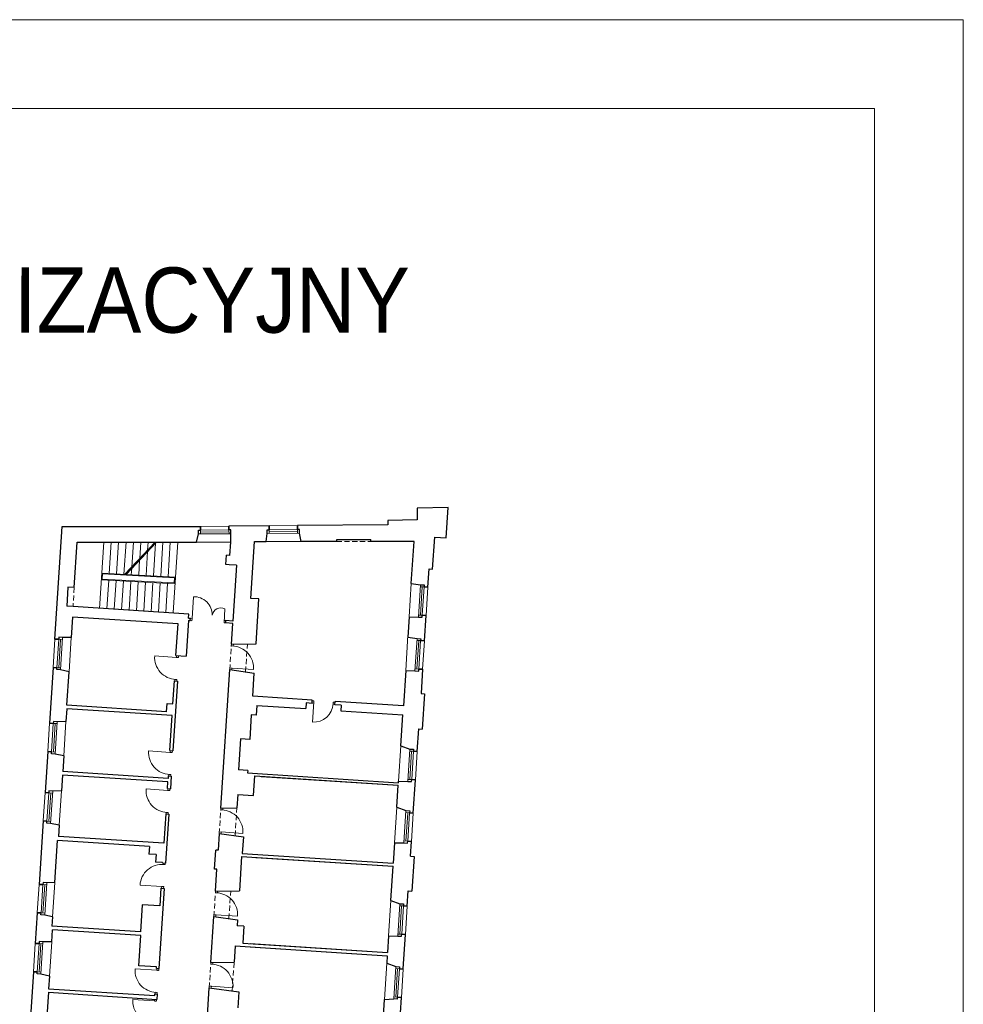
# Model space of a CAD drawing. Header units: centimetres. Extents: x 690840 to 714026, y 27673 to 40762.
# Tile 49 of 162: x 695467 to 695653, y 40568 to 40762. Entities that reach past the tile are written whole.
import ezdxf

# ---------------------------------------------------------------- set-up
doc = ezdxf.new("R2010")
doc.units = ezdxf.units.CM
doc.linetypes.add('DASHED', pattern=[19.05, 12.7, -6.35])
for name, color, linetype, lineweight in [('Drzwi i okna', 51, 'Continuous', 9), ('Opis', 102, 'Continuous', 9), ('Przekrojowa', 253, 'Continuous', 25), ('Ramka', 255, 'Continuous', 9), ('Widokowa', 140, 'Continuous', 9)]:
    doc.layers.add(name, color=color, linetype=linetype, lineweight=lineweight)
doc.layers.add('Obrys powierzchni', color=50, linetype='Continuous', lineweight=9, plot=False)
doc.styles.add('ARIELCE', font='arial.ttf', dxfattribs={"width": 0.9})

# ---------------------------------------------------------------- blocks, each defined once
blk = doc.blocks.new('zw$2918')
at = {"layer": 'Drzwi i okna', "color": 0}
for p, q in [((3569.7, -430.1), (3574.6, -344.7)), ((3695.7, -447.3), (3698.8, -392.9)), ((3569.1, -439.1), (3562.6, -438.7)), ((3569.7, -430.1), (3563.1, -429.7)), ((3569.7, -430.1), (3569.1, -439.1)), ((3696.2, -438.3), (3695.7, -447.3)), ((3695.7, -447.3), (3702.3, -447.7)), ((3696.2, -438.3), (3702.8, -438.7)), ((3723.9, -538.3), (3724.4, -531.7)), ((3732.9, -538.9), (3723.9, -538.3)), ((3731.9, -538.8), (3732.4, -531.6)), ((3731.9, -538.8), (3731.9, -538.8)), ((3507.5, -583.5), (3422.1, -578)), ((3507.9, -576.5), (3507.5, -583.5)), ((3515.4, -584), (3515.9, -576.8)), ((3506.5, -583.4), (3515.4, -584)), ((3718.3, -625), (3717.9, -631.5)), ((3727.3, -625.6), (3718.3, -625)), ((3725.9, -632.7), (3726.3, -625.6)), ((3726.3, -625.6), (3811.7, -631)), ((3500.9, -670.1), (3509.9, -670.7)), ((3501.9, -670.2), (3501.5, -676.2)), ((3509.9, -670.7), (3509.5, -676.4)), ((4042.2, -762.9), (4048.6, -763.3)), ((4049.1, -755.3), (4042.6, -754.9)), ((4048.9, -758.8), (4044, -838.7)), ((4048.6, -764.3), (4049.1, -755.3)), ((4125.3, -769), (4125.9, -760)), ((4125.4, -768), (4132, -768.4)), ((4125.9, -760), (4132.5, -760.4)), ((3483.3, -957.6), (3398, -952.1)), ((3482.3, -957.6), (3491.3, -958.1)), ((3483.8, -950.6), (3483.3, -957.6)), ((3491.3, -958.1), (3491.8, -950.9)), ((3476.7, -1044.3), (3485.7, -1044.9)), ((3477.7, -1044.3), (3477.3, -1050.3)), ((3485.7, -1044.9), (3485.3, -1050.6)), ((3473.5, -1107.4), (3388.1, -1101.9)), ((3472.5, -1107.3), (3481.4, -1107.9)), ((3473.9, -1100.4), (3473.5, -1107.4)), ((3481.4, -1107.9), (3481.9, -1100.7)), ((3466.9, -1194), (3475.9, -1194.6)), ((3467.9, -1194.1), (3467.5, -1200.1)), ((3475.9, -1194.6), (3475.5, -1200.3)), ((3682.3, -1184), (3682.7, -1177.4)), ((3691.2, -1184.6), (3682.3, -1184)), ((3690.2, -1184.5), (3690.7, -1177.3)), ((3690.2, -1184.5), (3690.2, -1184.5)), ((3676.7, -1270.7), (3676.3, -1277.2)), ((3685.7, -1271.3), (3676.7, -1270.7)), ((3684.2, -1278.3), (3684.7, -1271.2)), ((3684.7, -1271.2), (3770, -1276.7)), ((3455.2, -1398.8), (3455.6, -1392.8)), ((3463.2, -1399.3), (3463.6, -1393.3)), ((3454.2, -1398.8), (3463.2, -1399.3)), ((3449.9, -1485.6), (3364.5, -1480.3)), ((3448.9, -1485.5), (3457.8, -1486.1)), ((3449.4, -1492.6), (3449.9, -1485.6)), ((3457.8, -1486.1), (3457.4, -1493.1)), ((3661.2, -1510.3), (3661.7, -1503.7)), ((3670.2, -1510.9), (3661.2, -1510.3)), ((3669.2, -1510.8), (3669.6, -1504.2)), ((3669.2, -1510.8), (3669.2, -1510.8)), ((3669.6, -1504.2), (3669.6, -1504.2)), ((3655.6, -1597), (3655.2, -1603.5)), ((3664.6, -1597.6), (3655.6, -1597)), ((3663.2, -1604), (3663.6, -1597.5)), ((3663.6, -1597.5), (3748.9, -1603)), ((3430.1, -1816), (3344.8, -1810.6)), ((3429.1, -1816), (3438.1, -1816.6)), ((3430.5, -1809), (3430.1, -1816)), ((3438.1, -1816.6), (3438.5, -1809.5)), ((3642.9, -1791.7), (3643.5, -1785.1)), ((3651.9, -1792.3), (3642.9, -1791.7)), ((3650.9, -1792.2), (3651.4, -1785)), ((3650.9, -1792.2), (3650.9, -1792.2)), ((3651.3, -1785.6), (3651.3, -1785.6)), ((3637.4, -1878.4), (3637, -1884.9)), ((3646.4, -1879), (3637.4, -1878.4)), ((3644.9, -1886), (3645.4, -1879)), ((3645.4, -1879), (3730.7, -1884.4)), ((3421.3, -1936.7), (3336, -1931.2)), ((3420.3, -1936.7), (3429.3, -1937.3)), ((3421.8, -1929.7), (3421.3, -1936.7)), ((3423.5, -1902.7), (3432.5, -1903.3)), ((3424.5, -1902.8), (3424.1, -1908.8)), ((3429.3, -1937.3), (3429.7, -1930.2)), ((3432.5, -1903.3), (3432.1, -1909.3))]:
    blk.add_line(p, q, dxfattribs=at)
at = {"layer": 'Drzwi i okna', "color": 0, "ltscale": 1.6}
for centre, radius, start, end in [((3576.9, -416.8), 72.1, 359.2141, 91.852), ((3682.4, -422.3), 33.7, 60.7354, 172.2871), ((3725.1, -625.3), 86.7, 356.2036, 87.8142), ((3508.7, -583.7), 86.7, 176.193, 267.8036), ((3484.5, -957.9), 86.7, 176.193, 267.8036), ((3474.7, -1107.6), 86.7, 176.193, 267.8036), ((3683.4, -1271), 86.7, 356.2036, 87.8142), ((3451.1, -1485.5), 86.7, 84.979, 176.5896), ((3662.4, -1597.3), 86.7, 356.2036, 87.8142), ((3431.3, -1816.3), 86.7, 176.193, 267.8036), ((3644.1, -1878.7), 86.7, 356.2036, 87.8142), ((3422.5, -1937), 86.7, 176.193, 267.8036)]:
    blk.add_arc(centre, radius, start, end, dxfattribs=at)
at = {"layer": 'Drzwi i okna', "color": 0}
for centre, radius, start, end in [((3505.8, -661.7), 78.2, 84.6681, 87.9667), ((4047.9, -761), 77.8, 267.1102, 356.4843), ((4126.8, -764.7), 78.2, 174.843, 178.1416), ((3481.7, -1035.8), 78.2, 84.6681, 87.9667), ((3471.9, -1185.6), 78.2, 84.6681, 87.9667), ((3458.1, -1407.8), 78.2, 264.816, 268.1145), ((3428.5, -1894.2), 78.2, 84.6681, 87.9667), ((3419.7, -2014.9), 78.2, 84.6681, 87.9667)]:
    blk.add_arc(centre, radius, start, end, dxfattribs=at)
at = {"layer": 'Przekrojowa', "color": 0, "ltscale": 1.6}
for p, q in [((4577.8, 6.7), (4456.8, 3.7)), ((4456.8, 3.7), (4456.8, -41.3)), ((4570.1, -113.3), (4577.8, 6.7)), ((3029.2, -511.4), (3057.8, -68.3)), ((3057.8, -68.3), (3602.8, -67.7)), ((3872.8, -65.6), (3714.8, -66.8)), ((4340.8, -62.1), (3984.8, -64.7)), ((4456.8, -41.3), (4340.8, -44.1)), ((4340.8, -44.1), (4340.8, -62.1)), ((3587.4, -129.3), (3595.3, -97.5)), ((3861.6, -127.2), (3865.2, -95.4)), ((3999.3, -127.1), (3993.3, -94.3)), ((4517.1, -236.2), (4525.2, -110.4)), ((4525.2, -110.4), (4570.1, -113.3)), ((3105.4, -308.9), (3116.9, -130)), ((3116.9, -130), (3587.4, -129.3)), ((3718.4, -181.8), (3721.8, -129.5)), ((3801.1, -351.3), (3815.6, -127.2)), ((3815.6, -127.2), (3861.6, -127.2)), ((4139.3, -127), (3999.3, -127.1)), ((4139.3, -118.9), (4274.3, -118.8)), ((4139.3, -127), (4139.3, -118.9)), ((4274.3, -126.9), (4274.3, -118.8)), ((4443.9, -126.8), (4274.3, -126.9)), ((4433.2, -292.7), (4443.9, -126.8)), ((3703, -217.9), (3705.4, -181)), ((3718.4, -181.8), (3705.4, -181)), ((3716, -218.7), (3703, -217.9)), ((3744.4, -220.6), (3716, -218.7)), ((3744.4, -220.6), (3741.8, -260.9)), ((3741.8, -260.9), (3730.3, -440.5)), ((4498.5, -307.1), (4503.1, -235.3)), ((4503.1, -235.3), (4517.1, -236.2)), ((3080.4, -307.2), (3075.6, -382.1)), ((3105.4, -308.9), (3080.4, -307.2)), ((4433.2, -292.7), (4469.3, -297.5)), ((3100.5, -383.7), (3075.6, -382.1)), ((3556.6, -413.2), (3100.5, -383.7)), ((3833.1, -353.4), (3801.1, -351.3)), ((3821.6, -530.6), (3833.1, -353.4)), ((3099, -424.8), (3093.8, -504.8)), ((3514.1, -451.6), (3099, -424.8)), ((3555.6, -429.2), (3556.6, -413.2)), ((4424.8, -424.2), (4419.6, -504.3)), ((4424.8, -424), (4461.1, -424.7)), ((4484.8, -518.7), (4491.3, -418.9)), ((3506, -576.3), (3514.1, -451.6)), ((3555, -438.2), (3546, -578.9)), ((3555, -438.2), (3562.6, -438.7)), ((3555.6, -429.2), (3563.1, -429.7)), ((3562.6, -438.7), (3563.1, -429.7)), ((3702.3, -447.7), (3702.8, -438.7)), ((3729.7, -449.5), (3702.3, -447.7)), ((3730.3, -440.5), (3702.8, -438.7)), ((3724.4, -531.7), (3729.7, -449.5)), ((3093.8, -504.8), (3059.4, -505.5)), ((3724.4, -531.7), (3821.6, -530.6)), ((4419.6, -504.3), (4455.6, -509)), ((3506, -576.3), (3546, -578.9)), ((3022, -623.1), (3007.9, -842.7)), ((3085.1, -640), (3051.2, -632.8)), ((3076.5, -772.1), (3085.1, -640)), ((3682.7, -1177.4), (3717.9, -631.5)), ((3717.9, -631.5), (3814.2, -645.2)), ((3808.4, -736.6), (3814.2, -645.2)), ((4411.1, -635.7), (4402.1, -774.6)), ((4411.1, -635.5), (4447.4, -636.3)), ((4477.6, -630.5), (4471.4, -726.3)), ((3493.7, -766.9), (3499.6, -676.1)), ((3511.6, -676.9), (3493.9, -951.3)), ((3499.6, -676.1), (3511.6, -676.9)), ((4042.9, -751.6), (3808.4, -736.6)), ((4471.4, -726.3), (4485.4, -727.2)), ((4485.4, -727.2), (4476.4, -866.3)), ((3468.7, -797.4), (3076.5, -772.1)), ((3468.7, -797.4), (3470.8, -765.5)), ((3470.8, -765.5), (3493.7, -766.9)), ((3824.1, -772.7), (3821.6, -810.6)), ((3824.1, -772.7), (4017.7, -785.1)), ((4019.1, -763.1), (4017.7, -785.1)), ((4042, -764.6), (4019.1, -763.1)), ((4042, -764.6), (4042.9, -751.6)), ((4131.9, -770.3), (4132.7, -757.4)), ((4156.8, -771.9), (4131.9, -770.3)), ((4156.8, -771.9), (4131.9, -770.3)), ((4402.1, -774.6), (4132.7, -757.4)), ((4156.8, -771.9), (4155.4, -793.9)), ((3075.6, -786), (3072.4, -836.1)), ((3490.8, -812.8), (3075.6, -786)), ((3481.9, -950.6), (3490.8, -812.8)), ((3802.7, -809.4), (3796.4, -907.2)), ((3821.6, -810.6), (3802.7, -809.4)), ((4155.4, -793.9), (4399.9, -809.5)), ((4392, -931.6), (4399.9, -809.5)), ((3072.4, -836.1), (3038.1, -836.8)), ((4456.7, -954.2), (4462.5, -865.4)), ((4462.5, -865.4), (4476.4, -866.3)), ((3760.4, -904.9), (3752.6, -1026.6)), ((3796.4, -907.2), (3760.4, -904.9)), ((3000.7, -954.5), (2990.2, -1116.1)), ((3063.7, -971.3), (3029.9, -964.1)), ((3481.9, -950.6), (3493.9, -951.3)), ((4392, -931.6), (4427.5, -944.6)), ((3063.7, -971.3), (3059.7, -1033.5)), ((3474.8, -1060.3), (3059.7, -1033.5)), ((3788.5, -1028.9), (3752.6, -1026.6)), ((3788.5, -1028.9), (3787.9, -1038.9)), ((3787.9, -1038.9), (4382.6, -1077)), ((3058.8, -1047.5), (3054.8, -1109.5)), ((3473.9, -1074.3), (3058.8, -1047.5)), ((3472.2, -1100.2), (3473.9, -1074.3)), ((3475.5, -1050.3), (3474.8, -1060.3)), ((3475.5, -1050.3), (3487.4, -1051.1)), ((3487.4, -1051.1), (3484.2, -1101)), ((3811.2, -1127.4), (3816.2, -1050.6)), ((3816.2, -1050.6), (4382, -1087.1)), ((3816.2, -1050.6), (4382, -1087.1)), ((3841.1, -1052.2), (4382, -1087.1)), ((3841.1, -1052.2), (4382, -1087.1)), ((4382.6, -1077), (4383, -1071.3)), ((4383, -1071.1), (4419.3, -1071.8)), ((4441.1, -1196.7), (4449.5, -1066)), ((3054.8, -1109.5), (3020.4, -1110.3)), ((3472.2, -1100.2), (3484.2, -1101)), ((3749.3, -1123.4), (3745.9, -1176.6)), ((3749.3, -1123.4), (3811.2, -1127.4)), ((4376.4, -1174.1), (4382, -1087.1)), ((3465.8, -1200), (3458.3, -1315.8)), ((3477.8, -1200.8), (3465.4, -1393.4)), ((3465.8, -1200), (3477.8, -1200.8)), ((3682.7, -1177.4), (3745.9, -1176.6)), ((4376.4, -1174.1), (4411.9, -1187.1)), ((2983, -1227.9), (2966.9, -1477.4)), ((3046.1, -1244.7), (3012.2, -1237.6)), ((3046.1, -1244.7), (3043.2, -1289)), ((3676.3, -1277.2), (3672, -1343)), ((3676.3, -1277.2), (3771.6, -1290.7)), ((3028.5, -1470.8), (3039.3, -1304.8)), ((3401.4, -1328.2), (3039.3, -1304.8)), ((3458.3, -1315.8), (3043.2, -1289)), ((3771.6, -1290.7), (3767.4, -1356)), ((4367.4, -1313.8), (4362.2, -1394.4)), ((4367.4, -1313.6), (4403.7, -1314.3)), ((4430.1, -1366.4), (4433.9, -1308.5)), ((3401.4, -1328.2), (3399.5, -1358.1)), ((3658.2, -1417.3), (3663, -1342.5)), ((3672, -1343), (3663, -1342.5)), ((3767.4, -1356), (4362.2, -1394.4)), ((3427.4, -1359.9), (3399.5, -1358.1)), ((3427.4, -1359.9), (3425.5, -1389.8)), ((3453.4, -1391.6), (3425.5, -1389.8)), ((3453.4, -1392.6), (3453.4, -1391.6)), ((3453.4, -1392.6), (3465.4, -1393.4)), ((3764.6, -1367.5), (3755.9, -1502.6)), ((3764.6, -1367.5), (4361.4, -1406)), ((3820.5, -1371.1), (4361.4, -1406)), ((4430.1, -1366.4), (4444.1, -1367.3)), ((4444.1, -1367.3), (4435.3, -1504.5)), ((3667.2, -1417.9), (3658.2, -1417.3)), ((3661.7, -1503.7), (3667.2, -1417.9)), ((4352.7, -1540.8), (4361.4, -1406)), ((3028.5, -1470.8), (2997.1, -1471.5)), ((3458.9, -1493.2), (3438.5, -1809.5)), ((3446.9, -1492.4), (3442.4, -1562.3)), ((3446.9, -1492.4), (3458.9, -1493.2)), ((3661.7, -1503.7), (3755.9, -1502.6)), ((4417.4, -1563.4), (4421.3, -1503.6)), ((4421.3, -1503.6), (4435.3, -1504.5)), ((4352.7, -1540.8), (4388.2, -1553.8)), ((2959.7, -1589.1), (2951.9, -1709.9)), ((3372.6, -1557.8), (3365.7, -1664.6)), ((3442.4, -1562.3), (3372.6, -1557.8)), ((3019.8, -1605.3), (2988.9, -1598.8)), ((3019.8, -1605.3), (3017.4, -1642.1)), ((3643.5, -1785.1), (3655.2, -1603.5)), ((3655.2, -1603.5), (3748.6, -1616.7)), ((3748.6, -1616.7), (3747, -1640.5)), ((3016.5, -1703.3), (3019.5, -1656.2)), ((3365.7, -1664.6), (3017.4, -1642.1)), ((3367.8, -1678.7), (3019.5, -1656.2)), ((3774, -1642.2), (3747, -1640.5)), ((3774, -1642.2), (3769.7, -1708.5)), ((3016.5, -1703.3), (2982.1, -1704)), ((3360.1, -1798.2), (3367.8, -1678.7)), ((4343.7, -1680.4), (4339.5, -1745.3)), ((4343.7, -1680.3), (4380, -1681)), ((4401.5, -1809.9), (4410.2, -1675.2)), ((3738.9, -1720.1), (3734.8, -1784)), ((3738.9, -1720.1), (4338.6, -1758.9)), ((3769.7, -1708.5), (4339.5, -1745.3)), ((3769.7, -1708.5), (4339.5, -1745.3)), ((3797.8, -1723.9), (4338.6, -1758.9)), ((3798.6, -1710.4), (4339.5, -1745.3)), ((3798.6, -1710.4), (4339.5, -1745.3)), ((4338.6, -1758.9), (4336.8, -1788.2)), ((2944.7, -1821.6), (2925.6, -2118)), ((3429.9, -1802.7), (3360.1, -1798.2)), ((3429.5, -1809), (3429.9, -1802.7)), ((3429.5, -1809), (3438.5, -1809.5)), ((3643.4, -1785.1), (3734.8, -1784)), ((4336.8, -1788.2), (4372.3, -1801.2)), ((3007.7, -1838.5), (2973.9, -1831.3)), ((3007.7, -1838.5), (3004.5, -1888.8)), ((3004.5, -1888.8), (3422.6, -1915.7)), ((3623, -2102.5), (3637, -1884.9)), ((3637, -1884.9), (3753.3, -1901.4)), ((3003.6, -1902.7), (2997.4, -1998.2)), ((3003.6, -1902.7), (3430.7, -1930.3)), ((3422.6, -1915.7), (3423.1, -1908.8)), ((3423.1, -1908.8), (3432.1, -1909.3)), ((3432.1, -1909.3), (3430.7, -1930.3)), ((3753.3, -1901.4), (3749.2, -1964.3)), ((4320.4, -2041.7), (4327.5, -1931.1)), ((4327.5, -1931.1), (4364.1, -1928.5)), ((4378.8, -1929.5), (4364.1, -1928.5)), ((4390.3, -1983.6), (4394.2, -1922.7))]:
    blk.add_line(p, q, dxfattribs=at)
at = {"layer": 'Przekrojowa', "color": 0}
for p, q in [((3603, -82.6), (3602.8, -67.7)), ((3602.8, -67.7), (3603, -82.6)), ((3714.9, -81.8), (3714.8, -66.8)), ((3714.8, -66.8), (3714.9, -81.8)), ((3872.9, -80.6), (3872.8, -65.6)), ((3872.8, -65.6), (3872.9, -80.6)), ((3984.9, -79.7), (3984.8, -64.7)), ((3984.8, -64.7), (3984.9, -79.7)), ((3595.2, -82.7), (3603, -82.6)), ((3595.3, -97.5), (3595.2, -82.7)), ((3722.7, -81.7), (3714.9, -81.8)), ((3721.8, -129.6), (3722.7, -81.7)), ((3865.2, -95.4), (3865.1, -80.6)), ((3865.1, -80.6), (3872.9, -80.6)), ((3992.7, -79.7), (3984.9, -79.7)), ((3992.8, -94.5), (3992.7, -79.7)), ((4469.3, -297.5), (4484.1, -298.4)), ((4484.1, -298.4), (4483.6, -306.2)), ((4483.6, -306.2), (4498.5, -307.1)), ((4498.5, -307.1), (4483.6, -306.2)), ((4461.1, -424.7), (4475.8, -425.7)), ((4475.8, -425.7), (4476.3, -417.9)), ((4476.3, -417.9), (4491.3, -418.9)), ((4491.3, -418.9), (4476.3, -417.9)), ((3044.2, -512.3), (3029.2, -511.4)), ((3029.2, -511.4), (3044.2, -512.3)), ((3044.7, -504.6), (3044.2, -512.3)), ((3059.4, -505.5), (3044.7, -504.6)), ((4455.6, -509), (4470.4, -510)), ((4470.4, -510), (4469.9, -517.7)), ((4469.9, -517.7), (4484.8, -518.7)), ((4484.8, -518.7), (4469.9, -517.7)), ((3037, -624.1), (3022, -623.1)), ((3022, -623.1), (3037, -624.1)), ((3036.5, -631.9), (3037, -624.1)), ((3051.2, -632.8), (3036.5, -631.9)), ((4447.4, -636.3), (4462.2, -637.3)), ((4462.2, -637.3), (4462.7, -629.5)), ((4462.7, -629.5), (4477.6, -630.5)), ((4477.6, -630.5), (4462.7, -629.5)), ((3022.8, -843.6), (3007.9, -842.7)), ((3007.9, -842.7), (3022.8, -843.6)), ((3023.3, -835.9), (3022.8, -843.6)), ((3038.1, -836.8), (3023.3, -835.9)), ((3015.6, -955.4), (3000.7, -954.5)), ((3000.7, -954.5), (3015.6, -955.4)), ((3015.1, -963.2), (3015.6, -955.4)), ((3029.9, -964.1), (3015.1, -963.2)), ((4427.5, -944.6), (4442.3, -945.5)), ((4442.3, -945.5), (4441.8, -953.3)), ((4441.8, -953.3), (4456.7, -954.2)), ((4456.7, -954.2), (4441.8, -953.3)), ((4419.3, -1071.8), (4434.1, -1072.8)), ((4434.1, -1072.8), (4434.6, -1065)), ((4434.6, -1065), (4449.5, -1066)), ((4449.5, -1066), (4434.6, -1065)), ((3005.2, -1117.1), (2990.2, -1116.1)), ((2990.2, -1116.1), (3005.2, -1117.1)), ((3005.7, -1109.3), (3005.2, -1117.1)), ((3020.4, -1110.3), (3005.7, -1109.3)), ((4411.9, -1187.1), (4426.7, -1188)), ((4426.7, -1188), (4426.2, -1195.8)), ((4426.2, -1195.8), (4441.1, -1196.7)), ((4441.1, -1196.7), (4426.2, -1195.8)), ((2997.9, -1228.8), (2983, -1227.9)), ((2983, -1227.9), (2997.9, -1228.8)), ((2997.4, -1236.6), (2997.9, -1228.8)), ((3012.2, -1237.6), (2997.4, -1236.6)), ((4403.7, -1314.3), (4418.4, -1315.3)), ((4418.4, -1315.3), (4418.9, -1307.5)), ((4418.9, -1307.5), (4433.9, -1308.5)), ((4433.9, -1308.5), (4418.9, -1307.5)), ((2982.3, -1470.6), (2981.8, -1478.3)), ((2997.1, -1471.5), (2982.3, -1470.6)), ((2981.8, -1478.3), (2966.9, -1477.4)), ((2966.9, -1477.4), (2981.8, -1478.3)), ((2974.6, -1590.1), (2959.7, -1589.1)), ((2959.7, -1589.1), (2974.6, -1590.1)), ((4388.2, -1553.8), (4403, -1554.7)), ((4403, -1554.7), (4402.5, -1562.5)), ((4402.5, -1562.5), (4417.4, -1563.4)), ((4417.4, -1563.4), (4402.5, -1562.5)), ((2974.1, -1597.8), (2974.6, -1590.1)), ((2988.9, -1598.8), (2974.1, -1597.8)), ((2967.3, -1703.1), (2966.8, -1710.8)), ((2982.1, -1704), (2967.3, -1703.1)), ((4380, -1681), (4394.8, -1682)), ((4394.8, -1682), (4395.3, -1674.2)), ((4395.3, -1674.2), (4410.2, -1675.2)), ((4410.2, -1675.2), (4395.3, -1674.2)), ((2966.8, -1710.8), (2951.9, -1709.9)), ((2951.9, -1709.9), (2966.8, -1710.8)), ((2959.6, -1822.6), (2944.7, -1821.6)), ((2944.7, -1821.6), (2959.6, -1822.6)), ((4372.3, -1801.2), (4387, -1802.2)), ((4387, -1802.2), (4386.5, -1810)), ((4386.5, -1810), (4401.5, -1810.9)), ((4401.5, -1810.9), (4386.5, -1810)), ((2959.1, -1830.4), (2959.6, -1822.6)), ((2973.9, -1831.3), (2959.1, -1830.4)), ((4378.8, -1929.5), (4379.3, -1921.7)), ((4379.3, -1921.7), (4394.2, -1922.7)), ((4394.2, -1922.7), (4379.3, -1921.7))]:
    blk.add_line(p, q, dxfattribs=at)
at = {"layer": 'Widokowa', "color": 0, "ltscale": 1.6}
for p, q in [((3602.8, -67.7), (3714.8, -66.8)), ((3872.8, -65.6), (3984.8, -64.7)), ((3205.3, -390.5), (3222.1, -129.8)), ((3243.2, -253), (3251.2, -129.8)), ((3272.2, -254.6), (3280.2, -129.7)), ((3301.2, -256.2), (3309.3, -129.7)), ((3305.2, -256.4), (3424.3, -129.5)), ((3309.4, -256.6), (3428.7, -129.5)), ((3332, -227.8), (3338.4, -129.7)), ((3363.2, -194.6), (3367.4, -129.6)), ((3394.5, -161.3), (3396.5, -129.6)), ((3417, -262.6), (3425.3, -133.1)), ((3445.9, -264.2), (3454.6, -129.5)), ((3474.9, -265.8), (3483.7, -129.5)), ((3494.8, -407.3), (3512.8, -129.4)), ((3587.4, -129.3), (3721.9, -129.2)), ((3861.6, -127.2), (3999.3, -127.1)), ((3861.6, -127.2), (3999.3, -127.1)), ((3388, -261), (3394.1, -166.3)), ((3359.1, -259.4), (3362.9, -199.6)), ((3214.3, -251.4), (3503.9, -267.4)), ((3215.8, -274.9), (3217.1, -254.5)), ((3217.1, -254.5), (3500.7, -270.2)), ((3330.1, -257.8), (3331.7, -232.8)), ((3499.3, -290.6), (3500.7, -270.2)), ((3212.6, -277.7), (3502.1, -293.8)), ((3215.8, -274.9), (3499.3, -290.6)), ((3234.2, -392.4), (3241.5, -279.4)), ((3263.2, -394.2), (3270.5, -281)), ((3292.1, -396.1), (3299.5, -282.6)), ((3321.1, -398), (3328.4, -284.2)), ((3350, -399.9), (3357.4, -285.8)), ((3378.9, -401.7), (3386.3, -287.4)), ((3407.9, -403.6), (3415.3, -289)), ((3436.8, -405.5), (3444.2, -290.6)), ((3465.8, -407.3), (3473.2, -292.2)), ((4424.8, -424.2), (4433.2, -292.7)), ((4491.3, -418.9), (4498.5, -307.1)), ((4411.1, -635.7), (4420.1, -496)), ((3029.2, -511.4), (3022, -623.1)), ((3093.8, -504.8), (3085.1, -640)), ((4477.6, -630.5), (4484.8, -518.7)), ((3007.9, -842.7), (3000.7, -954.5)), ((3072.4, -836.1), (3063.7, -971.3)), ((4383, -1071.3), (4392, -931.6)), ((4449.5, -1066), (4456.7, -954.2)), ((2990.2, -1116.1), (2983, -1227.9)), ((3054.8, -1109.5), (3046.1, -1244.7)), ((4367.4, -1313.8), (4376.4, -1174.1)), ((4433.9, -1308.5), (4441.1, -1196.7)), ((3028.5, -1470.8), (3019.8, -1605.3)), ((2966.9, -1477.4), (2959.7, -1589.1)), ((4343.7, -1680.4), (4352.7, -1540.8)), ((4410.2, -1675.2), (4417.4, -1563.4)), ((3016.5, -1703.3), (3007.7, -1838.5)), ((2951.9, -1709.9), (2944.7, -1821.6)), ((4327.5, -1931.1), (4336.8, -1788.2)), ((4394.2, -1922.7), (4401.5, -1810.9))]:
    blk.add_line(p, q, dxfattribs=at)
at = {"layer": 'Widokowa', "color": 0}
for p, q in [((3722.4, -96.5), (3595.3, -97.5)), ((3715.2, -81.8), (3603, -82.6)), ((3603, -82.6), (3603.1, -97.4)), ((3715, -89.2), (3603, -90)), ((3714.9, -81.8), (3715.1, -96.6)), ((3992.8, -94.5), (3865.2, -95.4)), ((3985.1, -79.7), (3872.9, -80.6)), ((3872.9, -80.6), (3873, -95.4)), ((3985, -87.1), (3873, -88)), ((3984.9, -79.7), (3985, -94.5)), ((4469.3, -297.5), (4461.1, -424.7)), ((4483.6, -306.2), (4468.8, -305.2)), ((4476.2, -305.7), (4469, -417.5)), ((4483.6, -305.9), (4476.3, -417.9)), ((4476.3, -417.9), (4461.6, -417)), ((3036.9, -624.3), (3044.2, -512.3)), ((3044.2, -512.3), (3058.9, -513.3)), ((3044.3, -624.6), (3051.6, -512.8)), ((3051.2, -632.8), (3059.4, -505.5)), ((4455.6, -509), (4447.4, -636.3)), ((4469.9, -517.7), (4455.1, -516.8)), ((4462.5, -517.3), (4455.3, -629)), ((4469.9, -517.5), (4462.7, -629.5)), ((3037, -624.1), (3051.7, -625.1)), ((4462.7, -629.5), (4447.9, -628.5)), ((3015.6, -955.6), (3022.8, -843.6)), ((3022.8, -843.6), (3037.6, -844.6)), ((3023, -955.9), (3030.2, -844.1)), ((3029.9, -964.1), (3038.1, -836.8)), ((3015.6, -955.4), (3030.4, -956.4)), ((4427.5, -944.6), (4419.3, -1071.8)), ((4441.8, -953.3), (4427, -952.3)), ((4434.4, -952.8), (4427.2, -1064.6)), ((4441.8, -953.1), (4434.6, -1065)), ((4434.6, -1065), (4419.8, -1064.1)), ((2997.9, -1229.1), (3005.2, -1117.1)), ((3005.2, -1117.1), (3019.9, -1118)), ((3005.3, -1229.3), (3012.5, -1117.6)), ((3012.2, -1237.6), (3020.4, -1110.3)), ((4411.9, -1187.1), (4403.7, -1314.3)), ((4426.2, -1195.8), (4411.4, -1194.8)), ((4418.8, -1195.3), (4411.6, -1307.1)), ((4426.2, -1195.5), (4418.9, -1307.5)), ((2997.9, -1228.8), (3012.7, -1229.8)), ((4418.9, -1307.5), (4404.2, -1306.6)), ((2988.9, -1598.8), (2997.1, -1471.5)), ((2974.6, -1590.3), (2981.8, -1478.3)), ((2981.8, -1478.3), (2996.6, -1479.3)), ((2982, -1590.6), (2989.2, -1478.8)), ((4388.2, -1553.8), (4380, -1681)), ((4402.5, -1562.5), (4387.7, -1561.5)), ((4395.1, -1562), (4387.9, -1673.8)), ((4402.5, -1562.2), (4395.3, -1674.2)), ((2974.6, -1590.1), (2989.4, -1591)), ((2973.9, -1831.3), (2982.1, -1704)), ((4395.3, -1674.2), (4380.5, -1673.3)), ((2959.6, -1822.8), (2966.8, -1710.8)), ((2966.8, -1710.8), (2981.6, -1711.8)), ((2967, -1823.1), (2974.2, -1711.3)), ((4372.3, -1801.2), (4364.1, -1928.5)), ((4386.5, -1810), (4371.8, -1809)), ((4379.1, -1809.5), (4371.9, -1921.2)), ((4386.6, -1809.7), (4379.3, -1921.7)), ((2959.6, -1822.6), (2974.4, -1823.6)), ((4379.3, -1921.7), (4364.6, -1920.8))]:
    blk.add_line(p, q, dxfattribs=at)
at = {"layer": 'Widokowa', "color": 0, "linetype": 'DASHED', "ltscale": 1.6}
for p, q in [((4139.3, -127), (4274.3, -126.9)), ((3105.4, -308.9), (3100.5, -383.7)), ((3717.9, -631.5), (3724.4, -531.7)), ((3780.5, -640.4), (3787.6, -531)), ((3676.3, -1277.2), (3682.7, -1177.4)), ((3738.8, -1286.1), (3745.9, -1176.6)), ((3655.2, -1603.5), (3661.7, -1503.7)), ((3714.8, -1612), (3721.8, -1503)), ((3637, -1884.9), (3643.5, -1785.1)), ((3727.4, -1897.7), (3734.8, -1784))]:
    blk.add_line(p, q, dxfattribs=at)

msp = doc.modelspace()

# ---------------------------------------------------------------- linework, layer by layer
at = {"layer": 'Obrys powierzchni', "ltscale": 1.6}
for points in [[(693552.62, 40762.32), (695652.62, 40762.32), (695652.62, 39277.32), (693552.62, 39277.32)], [(693570.12, 40744.82), (695635.12, 40744.82), (695635.12, 39294.82), (693570.12, 39294.82)]]:
    msp.add_lwpolyline(points, close=True, dxfattribs=at)

# ---------------------------------------------------------------- block references
at = {"layer": 'Ramka', "color": 251, "xscale": 0.05, "yscale": 0.05, "zscale": 0.05}
msp.add_blockref('zw$2918', (695322.23, 40665.93), dxfattribs=at)

# ---------------------------------------------------------------- texts
at = {"layer": 'Opis', "insert": (695330.24, 40713.58), "char_height": 14, "width": 724.063, "attachment_point": 1, "rotation": 359.981, "style": 'ARIELCE'}
msp.add_mtext('\\pxsm1,ql;{\\fArial|b0|i0|c238|p34;\\H0.916668x;SCHEMAT LOKALIZACYJNY}', dxfattribs=at)

doc.saveas('drawing.dxf')
